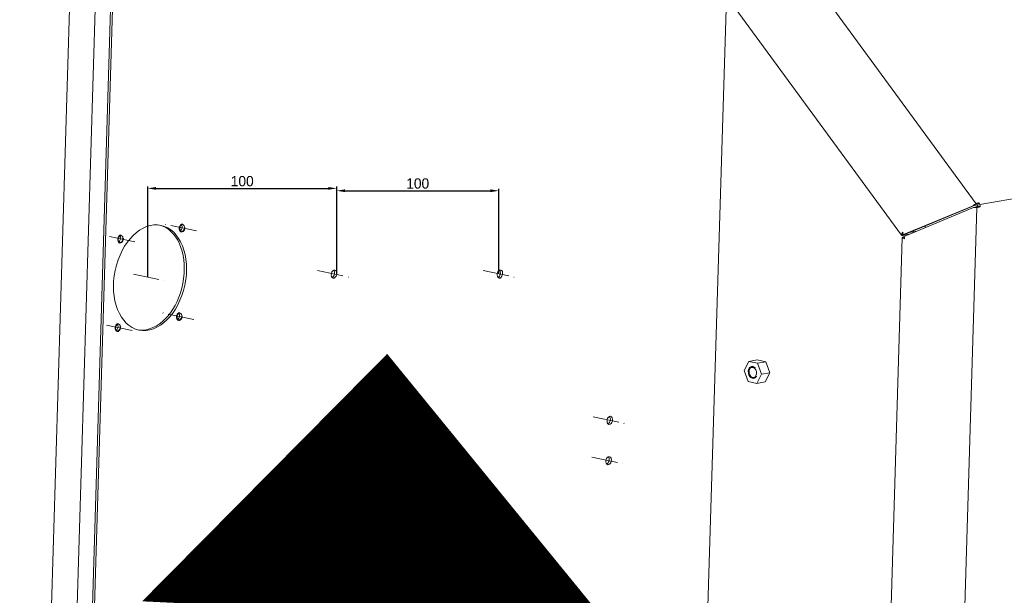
# Model space of a CAD drawing. Header units: millimetres. Extents: x 7284 to 21933, y -3393 to -31.
# Tile 15 of 60: x 9895 to 10134, y -691 to -551. Entities that reach past the tile are written whole.
import ezdxf

# ---------------------------------------------------------------- set-up
doc = ezdxf.new("R2010")
doc.units = ezdxf.units.MM
doc.header["$PDSIZE"] = -1
doc.linetypes.add('CENTER', pattern=[10.16, 6.35, -1.27, 1.27, -1.27])
doc.layers.add('1', color=7, linetype='Continuous', true_color=0xffffff)
doc.layers.add('60', color=7, linetype='Continuous', true_color=0xffffff)
doc.layers.add('dim', color=84, linetype='Continuous', lineweight=9)
doc.dimstyles.new('ISO-25', dxfattribs={"dimtxt": 2.5, "dimasz": 2.5, "dimexe": 1.25, "dimexo": 0.625, "dimtad": 1, "dimtxsty": 'Standard', "dimcen": 2.5, "dimadec": 0, "dimazin": 0, "dimtfac": 1, "dimtmove": 0, "dimatfit": 3, "dimfxl": 1, "dimarcsym": 0})

# ---------------------------------------------------------------- blocks, each defined once
blk = doc.blocks.new('*D184')
at = {"layer": 'Defpoints', "color": 0, "transparency": 16777216}
for p in [(9971.83, -591.81), (9925.9, -613.39), (9971.83, -612.76)]:
    blk.add_point(p, dxfattribs=at)
at = {"layer": 'dim', "color": 0, "linetype": 'Continuous', "lineweight": -2, "transparency": 16777216}
for p, q in [((9925.9, -613.39), (9925.9, -591.31)), ((9927.9, -591.81), (9969.83, -591.81)), ((9971.83, -612.76), (9971.83, -591.31))]:
    blk.add_line(p, q, dxfattribs=at)
at = {"layer": 'dim', "color": 0, "transparency": 16777216}
for points in [[(9927.9, -591.47), (9927.9, -592.14), (9925.9, -591.81)], [(9969.83, -591.47), (9969.83, -592.14), (9971.83, -591.81)]]:
    blk.add_solid(points, dxfattribs=at)
at = {"layer": 'dim', "color": 0, "transparency": 16777216, "insert": (9948.87, -590.06), "char_height": 2.5, "attachment_point": 5}
blk.add_mtext('100', dxfattribs=at)
blk = doc.blocks.new('*D185')
at = {"layer": 'Defpoints', "color": 0, "transparency": 16777216}
for p in [(10011.21, -592.38), (10011.21, -612.56), (9971.83, -612.76)]:
    blk.add_point(p, dxfattribs=at)
at = {"layer": 'dim', "color": 0, "linetype": 'Continuous', "lineweight": -2, "transparency": 16777216}
for p, q in [((9971.83, -612.76), (9971.83, -591.88)), ((9973.83, -592.38), (10009.21, -592.38)), ((10011.21, -612.56), (10011.21, -591.88))]:
    blk.add_line(p, q, dxfattribs=at)
at = {"layer": 'dim', "color": 0, "transparency": 16777216}
for points in [[(9973.83, -592.04), (9973.83, -592.71), (9971.83, -592.38)], [(10009.21, -592.04), (10009.21, -592.71), (10011.21, -592.38)]]:
    blk.add_solid(points, dxfattribs=at)
at = {"layer": 'dim', "color": 0, "transparency": 16777216, "insert": (9991.52, -590.63), "char_height": 2.5, "attachment_point": 5}
blk.add_mtext('100', dxfattribs=at)

msp = doc.modelspace()

# ---------------------------------------------------------------- linework, layer by layer
at = {"layer": '1', "color": 1, "linetype": 'CENTER', "lineweight": 13}
for p, q in [((9937.739, -602.156), (9930.224, -600.574)), ((9922.784, -604.827), (9915.269, -603.246)), ((9967.147, -611.773), (9974.662, -613.355)), ((10007.453, -611.773), (10014.968, -613.355)), ((9922.42, -612.657), (9929.935, -614.239)), ((9937.087, -623.65), (9929.572, -622.068)), ((9922.132, -626.321), (9914.617, -624.74)), ((10034.179, -647.307), (10041.694, -648.889)), ((10033.881, -657.113), (10041.396, -658.695))]:
    msp.add_line(p, q, dxfattribs=at)
at = {"layer": '60', "color": 7, "linetype": 'Continuous', "lineweight": 13}
for p, q in [((10127.219, -595.532), (10011.28, -437.246)), ((9910.154, -440.53), (9894.78, -947.394)), ((9916.387, -441.985), (9901.807, -922.669)), ((10128.133, -595.75), (10287.643, -567.256)), ((10127.449, -596.422), (10115.37, -994.658))]:
    msp.add_line(p, q, dxfattribs=at)
at = {"layer": '60', "color": 7, "linetype": 'Continuous', "lineweight": 18}
for p, q in [((9919.975, -444.878), (9905.608, -918.54)), ((9920.481, -444.986), (9906.12, -918.449)), ((10004.384, -460.191), (10109.103, -603.158)), ((10066.57, -545.099), (10055.235, -918.803)), ((10127.568, -595.844), (10127.935, -595.35)), ((10126.497, -596.003), (10109.177, -603.17)), ((10109.319, -603.646), (10126.639, -596.479)), ((10127.008, -595.912), (10109.689, -603.079)), ((10126.497, -596.003), (10127.008, -595.912)), ((10126.639, -596.479), (10126.928, -596.428)), ((10127.653, -596.128), (10128.201, -596.243)), ((9934.283, -600.515), (9934.147, -600.487)), ((9934.283, -600.515), (9934.285, -600.442)), ((9933.817, -602.276), (9934.065, -602.328)), ((9934.938, -601.301), (9934.886, -601.31)), ((10109.177, -603.17), (10109.549, -602.668)), ((10109.386, -602.445), (10109.24, -602.642)), ((10109.549, -602.668), (10109.386, -602.445)), ((10110.978, -602.96), (10109.453, -603.232)), ((10112.799, -602.207), (10111.035, -602.522)), ((10114.999, -601.293), (10114.767, -600.976)), ((9918.862, -604.947), (9919.11, -604.999)), ((9919.328, -603.187), (9919.191, -603.158)), ((9919.328, -603.187), (9919.33, -603.113)), ((9919.982, -603.972), (9919.931, -603.981)), ((10109.299, -603.844), (10097.559, -990.905)), ((10109.689, -603.079), (10109.177, -603.17)), ((10109.876, -603.764), (10109.319, -603.646)), ((10109.595, -603.709), (10109.606, -603.707)), ((10109.648, -604.012), (10109.868, -604.058)), ((10109.868, -604.058), (10109.876, -603.764)), ((9933.631, -622.01), (9933.495, -621.981)), ((9933.631, -622.01), (9933.633, -621.936)), ((9918.676, -624.681), (9918.678, -624.608)), ((9933.165, -623.77), (9933.413, -623.822)), ((9934.286, -622.795), (9934.234, -622.804)), ((9918.21, -626.441), (9918.458, -626.493)), ((9918.676, -624.681), (9918.54, -624.653)), ((9919.331, -625.466), (9919.279, -625.476)), ((10070.852, -636.065), (10071.98, -633.836)), ((10071.98, -633.836), (10074.027, -633.47)), ((10071.98, -633.836), (10074.089, -634.28)), ((10074.027, -633.47), (10076.136, -633.914)), ((10074.089, -634.28), (10076.136, -633.914)), ((10076.136, -633.914), (10077.116, -636.587)), ((10071.832, -638.739), (10070.852, -636.065)), ((10073.042, -635.047), (10072.71, -635.106)), ((10073.518, -635.409), (10073.547, -635.351)), ((10074.089, -634.28), (10075.069, -636.953)), ((10073.94, -639.182), (10071.832, -638.739)), ((10073.211, -637.912), (10073.543, -637.852)), ((10073.887, -637.444), (10073.841, -637.397)), ((10075.069, -636.953), (10073.94, -639.182)), ((10073.94, -639.182), (10075.987, -638.817)), ((10075.069, -636.953), (10077.116, -636.587)), ((10077.116, -636.587), (10075.987, -638.817))]:
    msp.add_line(p, q, dxfattribs=at)
for centre, major_axis, ratio, start_param, end_param in [((10127.398, -596.074), (0.062, -0.345), 0.7208896, 1.2872015, 2.1675435), ((10127.398, -596.074), (0.193, -1.083), 0.7208896, 1.2872015, 2.1675435), ((9934.255, -601.423), (-0.206, -0.979), 0.6653666, 3.4043749, 8.1167639), ((9934.255, -601.423), (-0.191, -0.905), 0.6653666, 3.4043749, 8.1167639), ((9933.707, -601.307), (-0.175, -0.832), 0.6653666, 0.5178405, 2.6237871), ((9925.904, -613.39), (-2.677, -12.721), 0.6653666, 0.2627822, 3.1092615), ((10109.99, -602.508), (0.887, 0.65), 0.3894627, 2.2426182, 3.8134145), ((9919.3, -604.094), (-0.206, -0.979), 0.6653666, 3.4043749, 8.1167639), ((9919.3, -604.094), (-0.191, -0.905), 0.6653666, 3.4043749, 8.1167639), ((9918.752, -603.979), (-0.175, -0.832), 0.6653666, 0.5178405, 2.6237871), ((10110.399, -603.878), (-1.099, 0.033), 0.1939214, 5.5378183, 7.1086146), ((9970.631, -612.506), (0.206, 0.979), 0.6653666, 3.5758865, 5.8490249), ((10010.937, -612.506), (0.206, 0.979), 0.6653666, 3.5758865, 5.8490249), ((9933.603, -622.917), (-0.206, -0.979), 0.6653666, 3.4043749, 8.1167639), ((9933.603, -622.917), (-0.191, -0.905), 0.6653666, 3.4043749, 8.1167639), ((9933.056, -622.802), (-0.175, -0.832), 0.6653666, 0.5178405, 2.6237871), ((9918.648, -625.588), (-0.206, -0.979), 0.6653666, 3.4043749, 8.1167639), ((9918.648, -625.588), (-0.191, -0.905), 0.6653666, 3.4043749, 8.1167639), ((9918.1, -625.473), (-0.175, -0.832), 0.6653666, 0.5178405, 2.6237871), ((9925.904, -613.39), (-2.677, -12.721), 0.6653666, 0.032366, 0.2627822), ((10072.96, -636.509), (-0.251, 1.403), 0.7208896, 5.4759917, 10.1883807), ((10072.96, -636.509), (-0.264, 1.477), 0.7208896, 5.4759917, 10.1883807), ((10037.662, -648.04), (0.206, 0.979), 0.6653666, 3.5758865, 5.8490249), ((10037.365, -657.846), (0.206, 0.979), 0.6653666, 3.5758865, 5.8490249)]:
    msp.add_ellipse(centre, major_axis=major_axis, ratio=ratio, start_param=start_param, end_param=end_param, dxfattribs=at)
for centre, major_axis, ratio in [((9926.452, -613.505), (-2.677, -12.721), 0.6653666), ((9934.255, -601.423), (-0.175, -0.832), 0.6653666), ((9919.3, -604.094), (-0.175, -0.832), 0.6653666), ((9971.178, -612.622), (0.206, 0.979), 0.6653666), ((10011.485, -612.622), (0.206, 0.979), 0.6653666), ((9933.603, -622.917), (-0.175, -0.832), 0.6653666), ((9918.648, -625.588), (-0.175, -0.832), 0.6653666), ((10072.96, -636.509), (-0.22, 1.231), 0.7208896), ((10038.21, -648.156), (0.206, 0.979), 0.6653666), ((10037.913, -657.961), (0.206, 0.979), 0.6653666)]:
    msp.add_ellipse(centre, major_axis=major_axis, ratio=ratio, dxfattribs=at)
for points, knots in [([(10127.935, -595.35), (10127.907, -595.35), (10127.879, -595.352), (10127.835, -595.355), (10127.82, -595.357), (10127.79, -595.36), (10127.775, -595.362), (10127.697, -595.374), (10127.634, -595.388), (10127.537, -595.414), (10127.504, -595.424), (10127.454, -595.44), (10127.437, -595.446), (10127.404, -595.458), (10127.387, -595.464), (10127.304, -595.495), (10127.237, -595.523), (10127.155, -595.562), (10127.131, -595.574), (10127.106, -595.586), (10127.09, -595.595), (10127.082, -595.599), (10127.041, -595.62), (10127.009, -595.638), (10126.915, -595.691), (10126.855, -595.728), (10126.79, -595.772), (10126.783, -595.777), (10126.768, -595.786), (10126.761, -595.791), (10126.74, -595.806), (10126.726, -595.816), (10126.686, -595.845), (10126.634, -595.885), (10126.562, -595.944), (10126.518, -595.983), (10126.497, -596.003)], [0, 0, 0, 0, 0.0625, 0.0625, 0.09375, 0.09375, 0.125, 0.125, 0.25, 0.25, 0.3125, 0.3125, 0.34375, 0.34375, 0.375, 0.375, 0.5, 0.5, 0.53125, 0.546875, 0.546875, 0.5625, 0.5625, 0.625, 0.625, 0.75, 0.75, 0.765625, 0.765625, 0.78125, 0.78125, 0.8125, 0.8125, 0.875, 0.9375, 1, 1, 1, 1]), ([(10127.568, -595.844), (10127.546, -595.838), (10127.524, -595.834), (10127.488, -595.83), (10127.476, -595.828), (10127.458, -595.827), (10127.451, -595.827), (10127.439, -595.827), (10127.433, -595.826), (10127.401, -595.826), (10127.376, -595.827), (10127.325, -595.832), (10127.3, -595.835), (10127.249, -595.843), (10127.224, -595.848), (10127.188, -595.856), (10127.176, -595.859), (10127.159, -595.864), (10127.153, -595.865), (10127.141, -595.868), (10127.135, -595.87), (10127.107, -595.878), (10127.085, -595.885), (10127.055, -595.895), (10127.045, -595.898), (10127.031, -595.903), (10127.027, -595.905), (10127.017, -595.908), (10127.013, -595.91), (10127.008, -595.912)], [0, 0, 0, 0, 0.125, 0.125, 0.1875, 0.1875, 0.21875, 0.21875, 0.25, 0.25, 0.375, 0.375, 0.5, 0.5, 0.625, 0.625, 0.6875, 0.6875, 0.71875, 0.71875, 0.75, 0.75, 0.875, 0.875, 0.9375, 0.9375, 0.96875, 0.96875, 1, 1, 1, 1]), ([(10126.639, -596.479), (10126.665, -596.479), (10126.693, -596.479), (10126.736, -596.478), (10126.75, -596.478), (10126.78, -596.477), (10126.796, -596.476), (10126.873, -596.474), (10126.938, -596.47), (10127.039, -596.464), (10127.074, -596.461), (10127.126, -596.457), (10127.144, -596.456), (10127.18, -596.452), (10127.197, -596.451), (10127.287, -596.442), (10127.359, -596.434), (10127.449, -596.422), (10127.476, -596.418), (10127.503, -596.414), (10127.521, -596.411), (10127.53, -596.41), (10127.575, -596.403), (10127.611, -596.397), (10127.716, -596.378), (10127.785, -596.365), (10127.859, -596.348), (10127.867, -596.346), (10127.884, -596.342), (10127.892, -596.34), (10127.916, -596.334), (10127.932, -596.33), (10127.979, -596.317), (10128.04, -596.3), (10128.124, -596.273), (10128.176, -596.253), (10128.201, -596.243)], [0, 0, 0, 0, 0.0625, 0.0625, 0.09375, 0.09375, 0.125, 0.125, 0.25, 0.25, 0.3125, 0.3125, 0.34375, 0.34375, 0.375, 0.375, 0.5, 0.5, 0.53125, 0.546875, 0.546875, 0.5625, 0.5625, 0.625, 0.625, 0.75, 0.75, 0.765625, 0.765625, 0.78125, 0.78125, 0.8125, 0.8125, 0.875, 0.9375, 1, 1, 1, 1]), ([(10127.151, -596.388), (10127.159, -596.384), (10127.168, -596.38), (10127.187, -596.372), (10127.196, -596.368), (10127.226, -596.355), (10127.247, -596.347), (10127.28, -596.333), (10127.291, -596.328), (10127.313, -596.319), (10127.325, -596.314), (10127.359, -596.299), (10127.382, -596.289), (10127.411, -596.275), (10127.417, -596.272), (10127.429, -596.267), (10127.435, -596.264), (10127.452, -596.256), (10127.463, -596.25), (10127.497, -596.233), (10127.519, -596.221), (10127.546, -596.205), (10127.551, -596.202), (10127.561, -596.195), (10127.567, -596.192), (10127.582, -596.182), (10127.591, -596.176), (10127.62, -596.156), (10127.637, -596.142), (10127.653, -596.128)], [0, 0, 0, 0, 0.0625, 0.0625, 0.125, 0.125, 0.25, 0.25, 0.3125, 0.3125, 0.375, 0.375, 0.5, 0.5, 0.53125, 0.53125, 0.5625, 0.5625, 0.625, 0.625, 0.75, 0.75, 0.78125, 0.78125, 0.8125, 0.8125, 0.875, 0.875, 1, 1, 1, 1])]:
    msp.add_open_spline(points, degree=3, knots=knots, dxfattribs=at)
at = {"layer": '60', "color": 7, "linetype": 'Continuous', "lineweight": 18, "extrusion": (4.714e-13, -1.6421e-12, -1)}
msp.add_open_spline([(10127.26, -596.341), (10127.123, -596.398), (10126.928, -596.428)], degree=2, dxfattribs=at)
at = {"layer": 'dim', "color": 1}
msp.add_lwpolyline([(9984.095, -631.996, 0, 113.226, 0), (9981.084, -694.827, 25.161, 81.774, 0.0129884), (9973.439, -1043.749, 81.774, 81.774, 0.0129884)], format="xyseb", dxfattribs=at)

# ---------------------------------------------------------------- dimensions: what is measured, and where the dimension line sits
at = {"layer": 'dim'}
for base, p1, p2, picture, middle in [((9971.83, -591.807), (9925.904, -613.39), (9971.83, -612.759), '*D184', (9948.867, -590.057)), ((10011.211, -592.378), (9971.83, -612.759), (10011.211, -612.564), '*D185', (9991.52, -590.628))]:
    dim = msp.add_linear_dim(base=base, p1=p1, p2=p2, text='100', dimstyle='ISO-25', override={"dimasz": 2, "dimexe": 0.49975, "dimexo": 0, "dimgap": 0.49975, "dimadec": 2, "dimazin": 2, "dimtzin": 0, "dimarcsym": 1}, dxfattribs=at)
    dim.commit()
    dim.dimension.update_dxf_attribs({"geometry": picture, "text_midpoint": middle})

doc.saveas('drawing.dxf')
